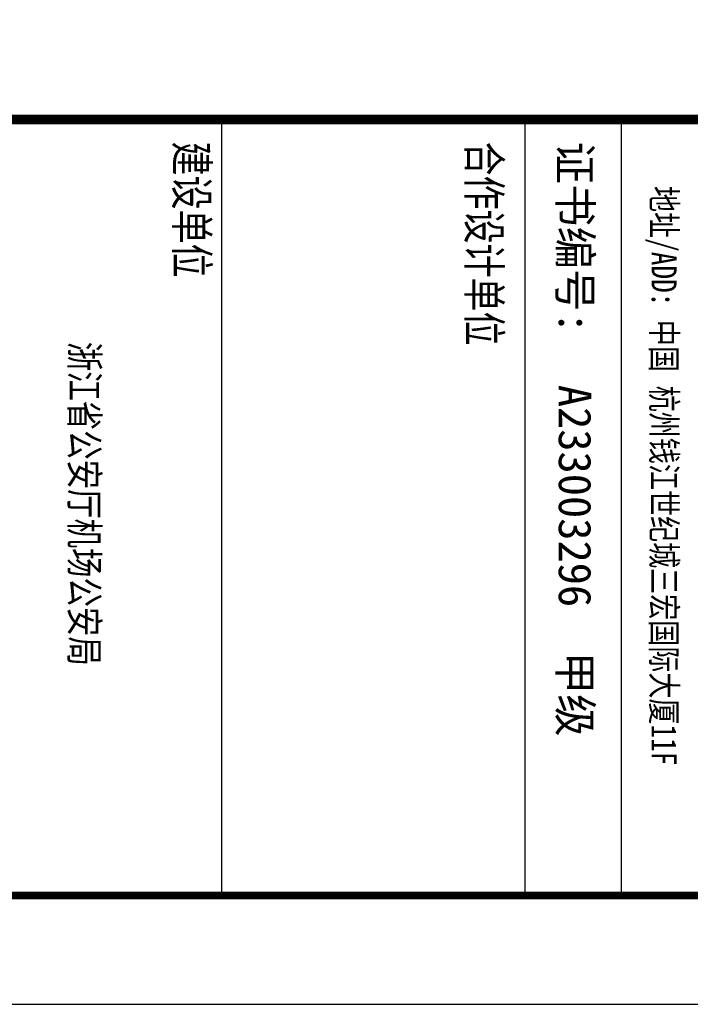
# Model space of a CAD drawing. Extents: x -424536 to -66822, y 139826 to 492209.
# Tile 19 of 69: x -239501 to -225949, y 139826 to 159708. Entities that reach past the tile are written whole.
import ezdxf

# ---------------------------------------------------------------- set-up
doc = ezdxf.new("R2010")
doc.units = 0
doc.header["$LTSCALE"] = 1000
doc.header["$MEASUREMENT"] = 0
doc.layers.add('图框', color=3, linetype='Continuous')
doc.styles.add('图框', font='txt', dxfattribs={"width": 0.8})

msp = doc.modelspace()

# ---------------------------------------------------------------- linework, layer by layer
at = {"color": 4, "const_width": 154}
msp.add_lwpolyline([(-178498.4, 142026.2), (-178498.4, 297786.2), (-266498.4, 297786.2), (-266498.4, 142026.2)], close=True, dxfattribs=at)
at = {"layer": '图框', "color": 4}
for p, q in [((-235423.5, 157693.6), (-235423.5, 142026.2)), ((-229290.2, 157693.6), (-229290.2, 142026.2)), ((-227345.6, 157693.6), (-227345.6, 142026.2)), ((-266498.4, 142026.2), (-178498.4, 142026.2))]:
    msp.add_line(p, q, dxfattribs=at)
at = {"layer": '图框', "color": 4, "flags": 128}
msp.add_lwpolyline([(-268698.4, 303286.2), (-268698.4, 139826.2), (-176298.4, 139826.2), (-176298.4, 303286.2), (-268698.4, 303286.2)], dxfattribs=at)
at = {"layer": '图框', "color": 4, "const_width": 199.1}
msp.add_lwpolyline([(-178498.4, 157693.6), (-266498.4, 157693.6)], dxfattribs=at)

# ---------------------------------------------------------------- texts
at = {"layer": '图框', "color": 4, "style": '图框', "width": 0.8}
for s, height, p in [('建设单位', 660, (-236352.7, 157246.4)), ('合作设计单位', 660, (-230444.6, 157246.4)), ('地址/ADD: 中国 杭州钱江世纪城三宏国际大厦11F', 506, (-226732.4, 156349.8))]:
    msp.add_text(s, height=height, rotation=270, dxfattribs=at).set_placement(p)
at = {"layer": '图框', "color": 4, "style": '图框'}
for s, p in [('证书编号:', (-228607.1, 157246.4)), ('A233003296  甲级', (-228607.1, 152335))]:
    msp.add_text(s, height=660, rotation=270, dxfattribs=at).set_placement(p)
at = {"layer": '图框', "color": 4, "style": '图框', "width": 0.8}
msp.add_attdef('浙江省公安厅机场公安局', (-238477.8, 153203.8), '这里是建设单位', height=572, rotation=270, dxfattribs=at)

doc.saveas('drawing.dxf')
